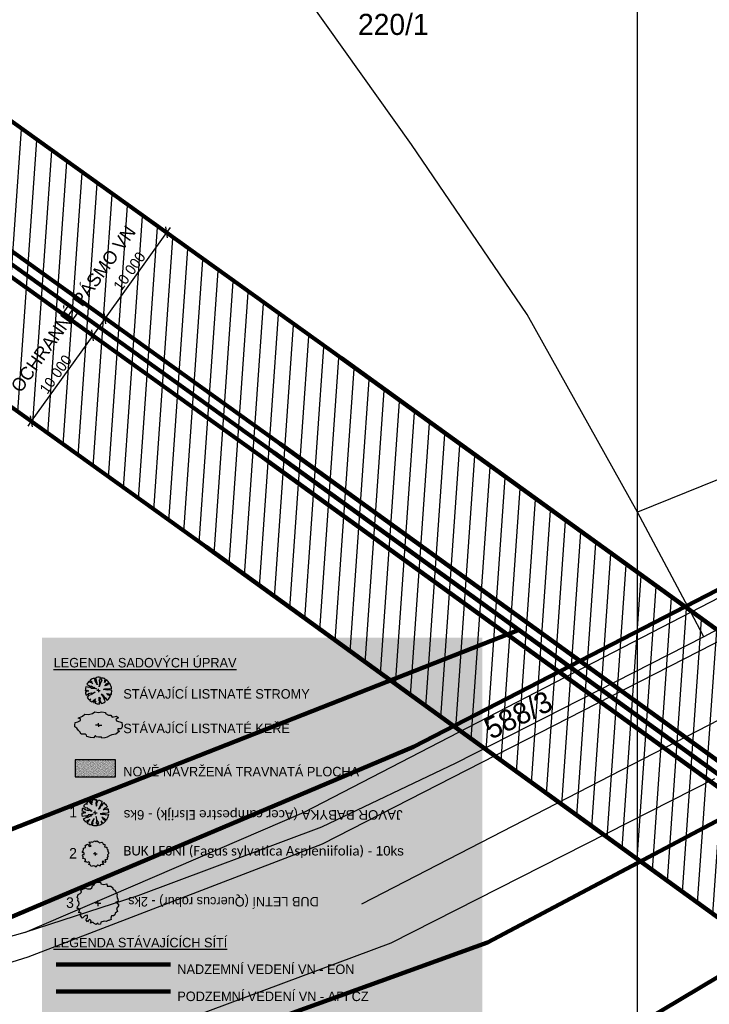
# Model space of a CAD drawing. Extents: x -740024 to -738426, y -1122140 to -1121743.
# Tile 33 of 256: x -739157 to -739092, y -1121977 to -1121884. Entities that reach past the tile are written whole.
import ezdxf

# ---------------------------------------------------------------- set-up
doc = ezdxf.new("R2010")
doc.units = 0
doc.header["$MEASUREMENT"] = 0
for name, color, linetype in [('G_DALSI_PRVKY_MAPY_B601', 7, 'Continuous'), ('G_DALSI_PRVKY_MAPY_L21800', 7, 'Continuous'), ('G_DALSI_PRVKY_MAPY_L60500', 7, 'Continuous'), ('G_HRANICE_PARCEL_L21900', 7, 'Continuous'), ('G_HRANICE_PARCEL_L21999', 7, 'Continuous'), ('G_PARCELY_KN_T18', 7, 'Continuous'), ('Kóty', 7, 'Continuous'), ('obrubníky', 7, 'Continuous'), ('SITUACE', 7, 'Continuous'), ('souřadnice S-JSTK', 7, 'Continuous'), ('STAVEBNÍ OBJEKTY', 7, 'Continuous'), ('SÍTĚ NOVÉ', 7, 'Continuous'), ('Čáry', 7, 'Continuous')]:
    doc.layers.add(name, color=color, linetype=linetype)
doc.styles.add('GENERATED_STYLE_1', font='txt')
doc.styles.add('GENERATED_STYLE_3', font='txt')
doc.styles.add('GENERATED_STYLE_5', font='txt')
doc.dimstyles.new('GENERATED_STYLE__16', dxfattribs={"dimtxt": 1, "dimasz": 0.7125, "dimexe": 0.18, "dimexo": 0, "dimgap": 0.09, "dimtad": 1, "dimdec": 0, "dimlfac": 1000, "dimzin": 0, "dimdsep": 46, "dimtxsty": 'GENERATED_STYLE_1', "dimblk": 'ARROWHEAD_6', "dimblk1": 'ARROWHEAD_6', "dimblk2": 'ARROWHEAD_6', "dimcen": 0.09, "dimclrd": 7, "dimclre": 7, "dimclrt": 7, "dimadec": 0, "dimazin": 0, "dimtfac": 1, "dimtdec": 4, "dimtmove": 0, "dimatfit": 3, "dimfxl": 0, "dimtolj": 1, "dimtzin": 0, "dimarcsym": 0})

# ---------------------------------------------------------------- blocks, each defined once
blk = doc.blocks.new('*D1353', base_point=(-738576.986, -1121962.538))
at = {"layer": 'Kóty'}
for p, q in [((-739143.418, -1121904.268), (-739149.248, -1121912.393)), ((-739143.99, -1121903.858), (-739142.847, -1121904.678)), ((-739143.332, -1121904.791), (-739143.504, -1121903.745)), ((-739143.09, -1121903.811), (-739143.418, -1121904.268)), ((-739149.162, -1121912.916), (-739149.334, -1121911.87))]:
    blk.add_line(p, q, dxfattribs=at)
at = {"layer": 'Kóty', "char_height": 1, "attachment_point": 7, "rotation": 54.34073, "style": 'GENERATED_STYLE_1'}
for s, insert in [('{10\xa0000}', (-739147.713, -1121909.911)), ('{ }', (-739150.105, -1121913.245)), ('{10\xa0000}', (-739154.709, -1121919.661))]:
    blk.add_mtext(s, dxfattribs=dict(at, insert=insert))
blk = doc.blocks.new('ARROWHEAD_6')
at = {"color": 0, "linetype": 'Continuous', "lineweight": 0}
for p, q in [((0, 0), (-1, 0)), ((-0.5, -0.5), (0.5, 0.5))]:
    blk.add_line(p, q, dxfattribs=at)
blk = doc.blocks.new('*D1354', base_point=(-738576.986, -1121962.538))
at = {"layer": 'Kóty'}
for p, q in [((-739143.418, -1121904.268), (-739149.248, -1121912.393)), ((-739149.819, -1121911.983), (-739148.677, -1121912.803)), ((-739149.162, -1121912.916), (-739149.334, -1121911.87)), ((-739149.248, -1121912.393), (-739150.414, -1121914.018)), ((-739150.985, -1121913.608), (-739149.843, -1121914.428)), ((-739150.328, -1121914.541), (-739150.5, -1121913.495)), ((-739150.414, -1121914.018), (-739156.243, -1121922.143))]:
    blk.add_line(p, q, dxfattribs=at)
at = {"layer": 'Kóty', "char_height": 1, "attachment_point": 7, "rotation": 54.34073, "style": 'GENERATED_STYLE_1'}
for s, insert in [('{10\xa0000}', (-739147.713, -1121909.911)), ('{ }', (-739150.105, -1121913.245)), ('{10\xa0000}', (-739154.709, -1121919.661))]:
    blk.add_mtext(s, dxfattribs=dict(at, insert=insert))
blk = doc.blocks.new('*D1355', base_point=(-738576.986, -1121962.538))
at = {"layer": 'Kóty'}
for p, q in [((-739150.328, -1121914.541), (-739150.5, -1121913.495)), ((-739150.414, -1121914.018), (-739156.243, -1121922.143)), ((-739156.815, -1121921.733), (-739155.672, -1121922.553)), ((-739156.243, -1121922.143), (-739156.571, -1121922.6)), ((-739156.33, -1121921.62), (-739156.157, -1121922.666))]:
    blk.add_line(p, q, dxfattribs=at)
at = {"layer": 'Kóty', "char_height": 1, "attachment_point": 7, "rotation": 54.34073, "style": 'GENERATED_STYLE_1'}
for s, insert in [('{10\xa0000}', (-739147.713, -1121909.911)), ('{ }', (-739150.105, -1121913.245)), ('{10\xa0000}', (-739154.709, -1121919.661))]:
    blk.add_mtext(s, dxfattribs=dict(at, insert=insert))

msp = doc.modelspace()

# ---------------------------------------------------------------- hatches: boundary and pattern name
at = {"layer": 'obrubníky', "linetype": 'Continuous'}
h = msp.add_hatch(dxfattribs=at)
h.set_pattern_fill('plášť_2_kopírovat', color=256, style=0, pattern_type=2)
h.set_pattern_definition([(86, (-738576.9859, -1121962.5378), (-1.496346, 0.1046347), [])])
h.paths.add_polyline_path([(-739081.8409, -1121975.8547), (-739166.219, -1121914.9854), (-739275.5215, -1121836.5613), (-739275.5414, -1121809.4701), (-739184.9876, -1121874.442), (-739069.0126, -1121957.982)], flags=0)
at = {"layer": 'obrubníky', "linetype": 'Continuous', "lineweight": 18}
msp.add_hatch(color=255, dxfattribs=at).paths.add_polyline_path([(-739155.2265, -1121942.6186), (-739113.4948, -1121942.6186), (-739113.4948, -1121989.2693), (-739155.2265, -1121989.2693)], flags=0)
h = msp.add_hatch(dxfattribs=at)
h.set_pattern_fill('cut_stone', color=72, style=0, pattern_type=2)
h.set_pattern_definition([(45, (-738576.98588, -1121962.28778), (-0.079549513, 0.079549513), [0, -0.075, 0, -0.1125]), (110, (-738576.73588, -1121962.28778), (0.10571542, 0.038477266), [0, -0.055, 0, -0.095])])
h.paths.add_polyline_path([(-739152.0748, -1121955.8007), (-739148.2515, -1121955.8007), (-739148.2515, -1121954.2063), (-739152.0748, -1121954.2063)], flags=0)

# ---------------------------------------------------------------- linework, layer by layer
at = {"layer": 'G_DALSI_PRVKY_MAPY_B601'}
msp.add_line((-739133.245, -1121925.1056), (-739133.2449, -1121925.1056), dxfattribs=at)
at = {"layer": 'G_DALSI_PRVKY_MAPY_L21800', "flags": 128}
for points in [[(-739128.655, -1121962.1356), (-739029.935, -1121911.7056)], [(-739026.475, -1121917.1656), (-739124.955, -1121967.8656)], [(-739156.525, -1121972.8456), (-739128.655, -1121962.1356)], [(-739212.135, -1121990.1856), (-739156.525, -1121972.8456)]]:
    msp.add_lwpolyline(points, dxfattribs=at)
at = {"layer": 'G_DALSI_PRVKY_MAPY_L60500', "color": 1, "lineweight": 200, "flags": 128}
for points in [[(-739275.1815, -1121809.7283), (-739126.8324, -1121916.1681)], [(-739275.1815, -1121822.036), (-739132.662, -1121924.2931)], [(-739275.6358, -1121824.1716), (-739133.8279, -1121925.9181)], [(-739275.5215, -1121836.5613), (-739139.6607, -1121934.0409)], [(-739252.075, -1121839.8456), (-739133.245, -1121925.1056)], [(-739126.8324, -1121916.1681), (-739070.2724, -1121957.0781)], [(-739132.662, -1121924.2931), (-739076.102, -1121965.2031)], [(-739133.8279, -1121925.9181), (-739077.2679, -1121966.8281)], [(-739133.245, -1121925.1056), (-739076.685, -1121966.0156)], [(-739139.6607, -1121934.0409), (-739083.1007, -1121974.9509)], [(-739071.53, -1121963.0394), (-739119.65, -1121991.6994)]]:
    msp.add_lwpolyline(points, dxfattribs=at)
at = {"layer": 'G_HRANICE_PARCEL_L21900', "flags": 128}
for points in [[(-739093.745, -1121940.2156), (-739030.575, -1121907.5556), (-739018.475, -1121900.7456)], [(-739156.855, -1121970.5256), (-739130.395, -1121959.1656), (-739093.745, -1121940.2156)], [(-739091.495, -1121955.9856), (-739122.165, -1121971.5456), (-739153.185, -1121983.1156), (-739179.895, -1121991.2956)], [(-739156.855, -1121970.5256), (-739161.145, -1121971.7356)]]:
    msp.add_lwpolyline(points, dxfattribs=at)
at = {"layer": 'G_HRANICE_PARCEL_L21999', "flags": 128}
for points in [[(-739098.815, -1121930.7456), (-739109.245, -1121912.0256), (-739120.205, -1121895.9356), (-739133.045, -1121877.9356), (-739140.415, -1121868.6656), (-739153.855, -1121850.9956), (-739165.355, -1121837.8956)], [(-739021.635, -1121899.2956), (-739044.325, -1121908.3956), (-739075.925, -1121921.5156), (-739098.815, -1121930.7456)], [(-739017.655, -1121902.4056), (-739026.795, -1121907.3056), (-739092.105, -1121942.3456), (-739092.505, -1121942.5456)], [(-739093.745, -1121940.2156), (-739098.815, -1121930.7456)], [(-739092.505, -1121942.5456), (-739093.745, -1121940.2156)], [(-739092.505, -1121942.5456), (-739116.005, -1121954.5256), (-739128.745, -1121960.5756), (-739146.155, -1121967.0756), (-739156.855, -1121970.5256)]]:
    msp.add_lwpolyline(points, dxfattribs=at)
at = {"layer": 'obrubníky', "flags": 128}
msp.add_lwpolyline([(-739152.0748, -1121955.8007), (-739148.2515, -1121955.8007), (-739148.2515, -1121954.2063), (-739152.0748, -1121954.2063)], close=True, dxfattribs=at)
at = {"layer": 'souřadnice S-JSTK'}
for p, q in [((-739150.3791, -1121946.4928), (-739150.4726, -1121946.5394)), ((-739150.2822, -1121946.4542), (-739150.3791, -1121946.4928)), ((-739150.149, -1121946.6818), (-739150.2822, -1121946.4542)), ((-739150.0467, -1121946.3964), (-739150.1643, -1121946.4192)), ((-739150.1643, -1121946.4192), (-739150.0803, -1121946.6426)), ((-739149.9275, -1121946.3849), (-739150.0467, -1121946.3964)), ((-739149.8077, -1121946.3849), (-739149.9275, -1121946.3849)), ((-739149.6884, -1121946.3963), (-739149.8077, -1121946.3849)), ((-739149.7271, -1121946.6867), (-739149.6884, -1121946.3963)), ((-739149.5465, -1121946.4253), (-739149.6289, -1121946.5248)), ((-739149.6289, -1121946.5248), (-739149.5406, -1121946.6916)), ((-739149.4386, -1121946.4592), (-739149.5465, -1121946.4253)), ((-739149.3342, -1121946.5026), (-739149.4386, -1121946.4592)), ((-739149.2342, -1121946.5553), (-739149.3342, -1121946.5026)), ((-739151.0967, -1121947.3967), (-739151.114, -1121947.5158)), ((-739151.0681, -1121947.2799), (-739151.0967, -1121947.3967)), ((-739150.7377, -1121947.3343), (-739151.0681, -1121947.2799)), ((-739150.9363, -1121946.9833), (-739150.984, -1121947.0689)), ((-739150.984, -1121947.0689), (-739150.5317, -1121947.2902)), ((-739150.882, -1121946.9018), (-739150.9363, -1121946.9833)), ((-739150.8215, -1121946.8247), (-739150.882, -1121946.9018)), ((-739150.7552, -1121946.7526), (-739150.8215, -1121946.8247)), ((-739150.5268, -1121947.3736), (-739150.7868, -1121947.2804)), ((-739150.7868, -1121947.2804), (-739150.7377, -1121947.3343)), ((-739150.6053, -1121946.8045), (-739150.7552, -1121946.7526)), ((-739150.6887, -1121946.8388), (-739150.6053, -1121946.8045)), ((-739150.3943, -1121946.9811), (-739150.6887, -1121946.8388)), ((-739150.5618, -1121946.5937), (-739150.6462, -1121946.6551)), ((-739150.6462, -1121946.6551), (-739150.4826, -1121946.8486)), ((-739150.5317, -1121947.2902), (-739150.5955, -1121947.1871)), ((-739150.5955, -1121947.1871), (-739150.3207, -1121947.354)), ((-739150.4826, -1121946.8486), (-739150.566, -1121946.8535)), ((-739150.566, -1121946.8535), (-739150.3943, -1121946.9811)), ((-739150.4726, -1121946.5394), (-739150.5618, -1121946.5937)), ((-739150.5513, -1121947.4374), (-739150.5268, -1121947.3736)), ((-739150.3453, -1121947.4472), (-739150.5513, -1121947.4374)), ((-739150.0607, -1121947.4864), (-739150.3453, -1121947.4472)), ((-739150.3207, -1121947.354), (-739150.2618, -1121947.3049)), ((-739150.2618, -1121947.3049), (-739150.2668, -1121947.3932)), ((-739150.2668, -1121947.3932), (-739150.0607, -1121947.4864)), ((-739150.0999, -1121946.9075), (-739150.2275, -1121946.6769)), ((-739150.2275, -1121946.6769), (-739150.149, -1121946.6818)), ((-739150.0803, -1121946.6426), (-739150.1245, -1121946.6377)), ((-739150.1245, -1121946.6377), (-739150.0214, -1121946.9222)), ((-739149.9822, -1121947.089), (-739150.0999, -1121946.9075)), ((-739150.0214, -1121946.9222), (-739149.9822, -1121947.089)), ((-739149.6731, -1121946.9124), (-739149.7958, -1121947.2853)), ((-739149.7958, -1121947.2853), (-739149.7369, -1121946.9124)), ((-739149.7369, -1121946.9124), (-739149.7712, -1121946.618)), ((-739149.7712, -1121946.618), (-739149.7271, -1121946.6867)), ((-739149.5406, -1121946.6916), (-739149.6731, -1121946.9124)), ((-739149.1304, -1121946.6232), (-739149.3051, -1121946.8633)), ((-739149.3051, -1121946.8633), (-739149.2266, -1121946.6573)), ((-739149.2708, -1121946.726), (-739149.2342, -1121946.5553)), ((-739149.2266, -1121946.6573), (-739149.2708, -1121946.726)), ((-739149.261, -1121947.2019), (-739149.0893, -1121946.9664)), ((-739149.1383, -1121947.1626), (-739149.261, -1121947.2019)), ((-739148.9666, -1121947.0645), (-739149.1383, -1121947.1626)), ((-739149.0372, -1121946.6981), (-739149.1304, -1121946.6232)), ((-739149.1285, -1121947.0596), (-739148.8743, -1121946.8727)), ((-739149.0893, -1121946.9664), (-739149.1285, -1121947.0596)), ((-739148.8322, -1121946.9309), (-739149.05, -1121947.0792)), ((-739149.05, -1121947.0792), (-739148.9666, -1121947.0645)), ((-739148.9516, -1121946.7815), (-739149.0372, -1121946.6981)), ((-739148.98, -1121947.488), (-739148.8706, -1121947.4419)), ((-739148.8743, -1121946.8727), (-739148.9516, -1121946.7815)), ((-739148.8706, -1121947.4419), (-739148.6253, -1121947.4753)), ((-739148.7707, -1121947.031), (-739148.8322, -1121946.9309)), ((-739148.7188, -1121947.1364), (-739148.7707, -1121947.031)), ((-739148.6771, -1121947.2463), (-739148.7188, -1121947.1364)), ((-739148.6458, -1121947.3596), (-739148.6771, -1121947.2463)), ((-739148.6253, -1121947.4753), (-739148.6458, -1121947.3596)), ((-739151.114, -1121947.5158), (-739151.1197, -1121947.6359)), ((-739151.1197, -1121947.6359), (-739151.0068, -1121947.6377)), ((-739150.978, -1121947.7471), (-739151.1097, -1121947.7938)), ((-739151.1097, -1121947.7938), (-739151.0931, -1121947.8927)), ((-739151.0931, -1121947.8927), (-739151.0687, -1121947.9899)), ((-739151.0687, -1121947.9899), (-739151.0365, -1121948.0849)), ((-739151.0365, -1121948.0849), (-739150.7822, -1121947.9486)), ((-739150.7707, -1121947.6665), (-739151.0298, -1121947.7068)), ((-739151.0298, -1121947.7068), (-739150.978, -1121947.7471)), ((-739151.0068, -1121947.6377), (-739150.9665, -1121947.5916)), ((-739150.9665, -1121947.5916), (-739150.8974, -1121947.6665)), ((-739150.8053, -1121948.0983), (-739150.9549, -1121948.257)), ((-739150.9549, -1121948.257), (-739150.9051, -1121948.3369)), ((-739150.9051, -1121948.3369), (-739150.8496, -1121948.4129)), ((-739150.8974, -1121947.6665), (-739150.7707, -1121947.6665)), ((-739150.8571, -1121947.9256), (-739150.5404, -1121947.8565)), ((-739150.7822, -1121947.9486), (-739150.8571, -1121947.9256)), ((-739150.5865, -1121948.058), (-739150.8053, -1121948.0983)), ((-739150.5634, -1121947.9774), (-739150.5865, -1121948.058)), ((-739150.4828, -1121947.9716), (-739150.5634, -1121947.9774)), ((-739150.5404, -1121947.8565), (-739150.4483, -1121947.891)), ((-739150.1834, -1121947.7931), (-739150.4828, -1121947.9716)), ((-739150.4483, -1121947.891), (-739150.1834, -1121947.7931)), ((-739149.8673, -1121947.6359), (-739150.034, -1121947.6359)), ((-739149.8673, -1121947.6359), (-739149.8673, -1121947.4692)), ((-739149.8673, -1121947.6359), (-739149.7007, -1121947.6359)), ((-739149.8673, -1121947.6359), (-739149.8673, -1121947.8026)), ((-739149.8034, -1121948.5705), (-739149.7919, -1121948.2538)), ((-739149.7919, -1121948.2538), (-739149.717, -1121948.3229)), ((-739149.717, -1121948.3229), (-739149.7285, -1121948.5647)), ((-739149.4924, -1121948.1098), (-739149.5731, -1121947.9601)), ((-739149.5731, -1121947.9601), (-739149.4061, -1121948.1098)), ((-739149.3715, -1121948.3459), (-739149.4924, -1121948.1098)), ((-739149.4061, -1121948.1098), (-739149.2333, -1121948.4265)), ((-739149.4003, -1121947.5225), (-739149.2621, -1121947.488)), ((-739149.0606, -1121947.5974), (-739149.4003, -1121947.5225)), ((-739149.2794, -1121948.5244), (-739149.3715, -1121948.3459)), ((-739149.2621, -1121947.488), (-739148.98, -1121947.488)), ((-739149.2333, -1121948.4265), (-739149.2506, -1121948.2941)), ((-739149.2506, -1121948.2941), (-739149.0571, -1121948.5909)), ((-739148.9454, -1121948.0868), (-739149.1066, -1121947.9198)), ((-739149.1066, -1121947.9198), (-739148.9857, -1121947.9889)), ((-739148.8763, -1121947.5571), (-739149.0606, -1121947.5974)), ((-739148.9857, -1121947.9889), (-739149.0088, -1121947.9313)), ((-739149.0088, -1121947.9313), (-739148.7957, -1121947.9947)), ((-739148.8763, -1121948.0753), (-739148.9454, -1121948.0868)), ((-739148.9091, -1121948.4423), (-739148.8449, -1121948.3592)), ((-739148.6149, -1121947.6359), (-739148.8763, -1121947.5571)), ((-739148.7386, -1121948.1785), (-739148.8763, -1121948.0753)), ((-739148.8449, -1121948.3592), (-739148.788, -1121948.2711)), ((-739148.7957, -1121947.9947), (-739148.8072, -1121947.9429)), ((-739148.8072, -1121947.9429), (-739148.6802, -1121948.0351)), ((-739148.788, -1121948.2711), (-739148.7386, -1121948.1785)), ((-739148.6802, -1121948.0351), (-739148.6518, -1121947.9376)), ((-739148.6518, -1121947.9376), (-739148.6314, -1121947.8381)), ((-739148.6314, -1121947.8381), (-739148.619, -1121947.7374)), ((-739148.619, -1121947.7374), (-739148.6149, -1121947.6359)), ((-739150.8496, -1121948.4129), (-739150.7884, -1121948.4845)), ((-739150.7884, -1121948.4845), (-739150.6037, -1121948.4496)), ((-739150.6037, -1121948.4496), (-739150.7134, -1121948.5593)), ((-739150.7134, -1121948.5593), (-739150.6094, -1121948.6448)), ((-739150.6094, -1121948.6448), (-739150.4968, -1121948.7186)), ((-739150.4968, -1121948.7186), (-739150.408, -1121948.6511)), ((-739150.408, -1121948.6511), (-739150.3504, -1121948.5647)), ((-739150.3504, -1121948.5647), (-739150.1661, -1121948.4093)), ((-739150.3216, -1121948.6799), (-739150.3389, -1121948.7663)), ((-739150.3389, -1121948.7663), (-739150.287, -1121948.7663)), ((-739150.2007, -1121948.5475), (-739150.3216, -1121948.6799)), ((-739150.287, -1121948.7663), (-739150.264, -1121948.7029)), ((-739150.264, -1121948.7029), (-739150.1258, -1121948.5993)), ((-739150.1661, -1121948.4093), (-739150.2007, -1121948.5475)), ((-739150.1373, -1121948.6914), (-739150.1973, -1121948.8441)), ((-739150.1973, -1121948.8441), (-739150.0946, -1121948.8675)), ((-739150.1258, -1121948.5993), (-739150.1949, -1121948.7087)), ((-739150.1949, -1121948.7087), (-739150.1373, -1121948.6914)), ((-739150.0946, -1121948.8675), (-739149.9902, -1121948.8823)), ((-739149.9902, -1121948.8823), (-739149.885, -1121948.8882)), ((-739149.885, -1121948.8882), (-739149.7797, -1121948.8852)), ((-739149.7515, -1121948.8469), (-739149.8206, -1121948.726)), ((-739149.8206, -1121948.726), (-739149.7746, -1121948.7663)), ((-739149.7228, -1121948.7144), (-739149.8034, -1121948.5705)), ((-739149.7797, -1121948.8852), (-739149.7515, -1121948.8469)), ((-739149.7746, -1121948.7663), (-739149.7228, -1121948.7144)), ((-739149.7285, -1121948.5647), (-739149.5771, -1121948.8542)), ((-739149.5771, -1121948.8542), (-739149.4585, -1121948.8197)), ((-739149.4585, -1121948.8197), (-739149.3439, -1121948.7737)), ((-739149.3439, -1121948.7737), (-739149.2344, -1121948.7166)), ((-739149.2344, -1121948.7166), (-739149.2794, -1121948.5244)), ((-739149.0571, -1121948.5909), (-739148.98, -1121948.5197)), ((-739148.98, -1121948.5197), (-739148.9091, -1121948.4423)), ((-739151.7866, -1121950.2479), (-739151.3947, -1121950.0746)), ((-739151.5607, -1121950.3249), (-739151.7866, -1121950.2479)), ((-739151.3947, -1121950.0746), (-739151.164, -1121949.8795)), ((-739151.164, -1121949.8795), (-739150.8255, -1121949.8901)), ((-739150.8255, -1121949.8901), (-739150.4223, -1121949.8111)), ((-739150.4223, -1121949.8111), (-739150.209, -1121949.6658)), ((-739150.209, -1121949.6658), (-739149.8769, -1121949.7189)), ((-739149.8769, -1121949.7189), (-739149.5645, -1121949.6627)), ((-739149.5645, -1121949.6627), (-739149.1992, -1121949.7076)), ((-739149.1992, -1121949.7076), (-739149.2128, -1121949.8111)), ((-739149.2128, -1121949.8111), (-739148.9282, -1121949.956)), ((-739148.9282, -1121949.956), (-739148.7148, -1121949.956)), ((-739148.7148, -1121949.956), (-739148.5725, -1121950.1537)), ((-739148.5725, -1121950.1537), (-739148.1747, -1121950.0772)), ((-739147.9763, -1121950.223), (-739148.2168, -1121950.3513)), ((-739148.1747, -1121950.0772), (-739147.9763, -1121950.223)), ((-739152.1193, -1121950.9024), (-739152.074, -1121950.6526)), ((-739152.0982, -1121951.0735), (-739152.1193, -1121950.9024)), ((-739151.9164, -1121951.1945), (-739152.0982, -1121951.0735)), ((-739152.074, -1121950.6526), (-739151.8215, -1121950.6016)), ((-739151.8215, -1121950.6016), (-739151.5607, -1121950.483)), ((-739151.5607, -1121950.483), (-739151.5607, -1121950.3249)), ((-739149.8673, -1121950.9039), (-739150.1673, -1121950.9039)), ((-739149.8673, -1121950.9039), (-739149.8673, -1121950.7372)), ((-739149.8673, -1121950.9039), (-739149.5673, -1121950.9039)), ((-739149.8673, -1121950.9039), (-739149.8673, -1121951.0706)), ((-739148.2168, -1121950.3513), (-739148.1693, -1121950.5094)), ((-739148.1693, -1121950.5094), (-739147.6524, -1121950.6763)), ((-739147.6373, -1121951.0767), (-739147.7143, -1121951.2692)), ((-739147.6524, -1121950.6763), (-739147.6153, -1121950.9024)), ((-739147.6153, -1121950.9024), (-739147.6373, -1121951.0767)), ((-739151.7504, -1121951.4185), (-739151.9164, -1121951.1945)), ((-739151.6318, -1121951.5502), (-739151.7504, -1121951.4185)), ((-739151.5083, -1121951.7593), (-739151.6318, -1121951.5502)), ((-739151.1101, -1121951.761), (-739151.5083, -1121951.7593)), ((-739151.0152, -1121951.8533), (-739151.1101, -1121951.761)), ((-739150.9584, -1121951.9969), (-739151.0152, -1121951.8533)), ((-739150.6289, -1121952.0798), (-739150.9584, -1121951.9969)), ((-739150.354, -1121952.124), (-739150.6289, -1121952.0798)), ((-739150.1377, -1121951.906), (-739150.354, -1121952.124)), ((-739150.0903, -1121952.0245), (-739150.1377, -1121951.906)), ((-739149.8531, -1121952.0509), (-739150.0903, -1121952.0245)), ((-739149.5923, -1121952.0641), (-739149.8531, -1121952.0509)), ((-739149.5624, -1121952.142), (-739149.5923, -1121952.0641)), ((-739149.2807, -1121952.1103), (-739149.5624, -1121952.142)), ((-739149.0324, -1121952.0644), (-739149.2807, -1121952.1103)), ((-739148.8334, -1121951.9191), (-739149.0324, -1121952.0644)), ((-739148.5962, -1121951.8401), (-739148.8334, -1121951.9191)), ((-739148.2227, -1121951.7571), (-739148.5962, -1121951.8401)), ((-739147.8729, -1121951.4835), (-739148.2227, -1121951.7571)), ((-739148.027, -1121951.2736), (-739148.0508, -1121951.4317)), ((-739148.0508, -1121951.4317), (-739147.8729, -1121951.4835)), ((-739147.7143, -1121951.2692), (-739148.027, -1121951.2736)), ((-739151.2605, -1121958.5791), (-739151.2108, -1121958.4992)), ((-739151.1109, -1121958.7378), (-739151.2605, -1121958.5791)), ((-739151.2108, -1121958.4992), (-739151.1552, -1121958.4232)), ((-739151.1552, -1121958.4232), (-739151.094, -1121958.3516)), ((-739151.094, -1121958.3516), (-739150.9094, -1121958.3866)), ((-739151.0191, -1121958.2769), (-739150.915, -1121958.1913)), ((-739150.9094, -1121958.3866), (-739151.0191, -1121958.2769)), ((-739150.915, -1121958.1913), (-739150.8024, -1121958.1175)), ((-739150.8024, -1121958.1175), (-739150.7136, -1121958.185)), ((-739150.7136, -1121958.185), (-739150.656, -1121958.2714)), ((-739150.656, -1121958.2714), (-739150.4718, -1121958.4269)), ((-739150.6272, -1121958.1562), (-739150.6445, -1121958.0699)), ((-739150.6445, -1121958.0699), (-739150.5927, -1121958.0699)), ((-739150.5063, -1121958.2887), (-739150.6272, -1121958.1562)), ((-739150.5927, -1121958.0699), (-739150.5696, -1121958.1332)), ((-739150.5696, -1121958.1332), (-739150.4314, -1121958.2369)), ((-739150.4718, -1121958.4269), (-739150.5063, -1121958.2887)), ((-739150.5029, -1121957.9921), (-739150.4002, -1121957.9686)), ((-739150.443, -1121958.1447), (-739150.5029, -1121957.9921)), ((-739150.4314, -1121958.2369), (-739150.5005, -1121958.1275)), ((-739150.5005, -1121958.1275), (-739150.443, -1121958.1447)), ((-739150.4002, -1121957.9686), (-739150.2958, -1121957.9539)), ((-739150.2958, -1121957.9539), (-739150.1906, -1121957.948)), ((-739150.1906, -1121957.948), (-739150.0853, -1121957.9509)), ((-739150.0572, -1121957.9893), (-739150.1263, -1121958.1102)), ((-739150.1263, -1121958.1102), (-739150.0802, -1121958.0699)), ((-739150.0284, -1121958.1217), (-739150.109, -1121958.2656)), ((-739150.109, -1121958.2656), (-739150.0975, -1121958.5823)), ((-739150.0975, -1121958.5823), (-739150.0226, -1121958.5132)), ((-739150.0853, -1121957.9509), (-739150.0572, -1121957.9893)), ((-739150.0802, -1121958.0699), (-739150.0284, -1121958.1217)), ((-739150.0341, -1121958.2714), (-739149.8827, -1121957.9819)), ((-739150.0226, -1121958.5132), (-739150.0341, -1121958.2714)), ((-739149.8827, -1121957.9819), (-739149.7641, -1121958.0164)), ((-739149.6771, -1121958.4902), (-739149.7981, -1121958.7263)), ((-739149.7641, -1121958.0164), (-739149.6496, -1121958.0624)), ((-739149.7117, -1121958.7263), (-739149.539, -1121958.4096)), ((-739149.585, -1121958.3117), (-739149.6771, -1121958.4902)), ((-739149.6496, -1121958.0624), (-739149.5401, -1121958.1195)), ((-739149.5401, -1121958.1195), (-739149.585, -1121958.3117)), ((-739149.5562, -1121958.542), (-739149.3627, -1121958.2453)), ((-739149.539, -1121958.4096), (-739149.5562, -1121958.542)), ((-739149.3627, -1121958.2453), (-739149.2856, -1121958.3164)), ((-739149.2856, -1121958.3164), (-739149.2147, -1121958.3938)), ((-739149.2147, -1121958.3938), (-739149.1506, -1121958.4769)), ((-739149.1506, -1121958.4769), (-739149.0936, -1121958.565)), ((-739149.0936, -1121958.565), (-739149.0442, -1121958.6576)), ((-739151.4254, -1121959.2002), (-739151.3124, -1121959.1985)), ((-739151.4196, -1121959.3204), (-739151.4254, -1121959.2002)), ((-739151.4023, -1121959.4394), (-739151.4196, -1121959.3204)), ((-739151.4154, -1121959.0423), (-739151.3988, -1121958.9434)), ((-739151.2836, -1121959.0891), (-739151.4154, -1121959.0423)), ((-739151.3737, -1121959.5562), (-739151.4023, -1121959.4394)), ((-739151.3988, -1121958.9434), (-739151.3743, -1121958.8462)), ((-739151.3743, -1121958.8462), (-739151.3421, -1121958.7512)), ((-739151.0434, -1121959.5018), (-739151.3737, -1121959.5562)), ((-739151.3421, -1121958.7512), (-739151.0879, -1121958.8875)), ((-739151.3355, -1121959.1294), (-739151.2836, -1121959.0891)), ((-739151.0764, -1121959.1697), (-739151.3355, -1121959.1294)), ((-739151.3124, -1121959.1985), (-739151.2721, -1121959.2445)), ((-739151.2897, -1121959.7672), (-739150.8373, -1121959.546)), ((-739151.2721, -1121959.2445), (-739151.203, -1121959.1697)), ((-739151.203, -1121959.1697), (-739151.0764, -1121959.1697)), ((-739151.0879, -1121958.8875), (-739151.1627, -1121958.9106)), ((-739151.1627, -1121958.9106), (-739150.846, -1121958.9796)), ((-739150.8921, -1121958.7781), (-739151.1109, -1121958.7378)), ((-739150.8324, -1121959.4626), (-739151.0924, -1121959.5558)), ((-739151.0924, -1121959.5558), (-739151.0434, -1121959.5018)), ((-739150.9011, -1121959.649), (-739150.6263, -1121959.4822)), ((-739150.8373, -1121959.546), (-739150.9011, -1121959.649)), ((-739150.8691, -1121958.8587), (-739150.8921, -1121958.7781)), ((-739150.7884, -1121958.8645), (-739150.8691, -1121958.8587)), ((-739150.6509, -1121959.389), (-739150.8569, -1121959.3988)), ((-739150.8569, -1121959.3988), (-739150.8324, -1121959.4626)), ((-739150.846, -1121958.9796), (-739150.7539, -1121958.9451)), ((-739150.489, -1121959.043), (-739150.7884, -1121958.8645)), ((-739150.7539, -1121958.9451), (-739150.489, -1121959.043)), ((-739150.3663, -1121959.3497), (-739150.6509, -1121959.389)), ((-739150.6263, -1121959.4822), (-739150.5675, -1121959.5312)), ((-739150.5724, -1121959.4429), (-739150.3663, -1121959.3497)), ((-739150.5675, -1121959.5312), (-739150.5724, -1121959.4429)), ((-739150.173, -1121959.2002), (-739150.3396, -1121959.2002)), ((-739150.173, -1121959.2002), (-739150.173, -1121959.0336)), ((-739150.173, -1121959.2002), (-739150.0063, -1121959.2002)), ((-739150.173, -1121959.2002), (-739150.173, -1121959.3669)), ((-739149.9787, -1121959.9237), (-739150.1014, -1121959.5509)), ((-739150.1014, -1121959.5509), (-739150.0425, -1121959.9237)), ((-739149.7981, -1121958.7263), (-739149.8787, -1121958.876)), ((-739149.8787, -1121958.876), (-739149.7117, -1121958.7263)), ((-739149.3662, -1121959.2388), (-739149.7059, -1121959.3136)), ((-739149.7059, -1121959.3136), (-739149.5677, -1121959.3482)), ((-739149.5677, -1121959.3482), (-739149.2856, -1121959.3482)), ((-739149.251, -1121958.7493), (-739149.4123, -1121958.9163)), ((-739149.4123, -1121958.9163), (-739149.2914, -1121958.8472)), ((-739149.182, -1121959.2791), (-739149.3662, -1121959.2388)), ((-739149.3144, -1121958.9048), (-739149.1013, -1121958.8415)), ((-739149.2914, -1121958.8472), (-739149.3144, -1121958.9048)), ((-739149.2856, -1121959.3482), (-739149.1762, -1121959.3942)), ((-739149.182, -1121958.7608), (-739149.251, -1121958.7493)), ((-739149.0442, -1121958.6576), (-739149.182, -1121958.7608)), ((-739148.9205, -1121959.2002), (-739149.182, -1121959.2791)), ((-739149.1762, -1121959.3942), (-739148.9309, -1121959.3609)), ((-739149.1129, -1121958.8933), (-739148.9859, -1121958.801)), ((-739149.1013, -1121958.8415), (-739149.1129, -1121958.8933)), ((-739148.9859, -1121958.801), (-739148.9574, -1121958.8985)), ((-739148.9514, -1121959.4766), (-739148.9827, -1121959.5899)), ((-739148.9574, -1121958.8985), (-739148.937, -1121958.998)), ((-739148.9309, -1121959.3609), (-739148.9514, -1121959.4766)), ((-739148.937, -1121958.998), (-739148.9247, -1121959.0988)), ((-739148.9247, -1121959.0988), (-739148.9205, -1121959.2002)), ((-739151.2419, -1121959.8528), (-739151.2897, -1121959.7672)), ((-739151.1877, -1121959.9343), (-739151.2419, -1121959.8528)), ((-739151.1272, -1121960.0114), (-739151.1877, -1121959.9343)), ((-739151.0608, -1121960.0835), (-739151.1272, -1121960.0114)), ((-739150.9109, -1121960.0317), (-739151.0608, -1121960.0835)), ((-739150.6999, -1121959.855), (-739150.9943, -1121959.9973)), ((-739150.9943, -1121959.9973), (-739150.9109, -1121960.0317)), ((-739150.9518, -1121960.181), (-739150.7883, -1121959.9875)), ((-739150.8674, -1121960.2425), (-739150.9518, -1121960.181)), ((-739150.8717, -1121959.9826), (-739150.6999, -1121959.855)), ((-739150.7883, -1121959.9875), (-739150.8717, -1121959.9826)), ((-739150.7782, -1121960.2967), (-739150.8674, -1121960.2425)), ((-739150.6848, -1121960.3433), (-739150.7782, -1121960.2967)), ((-739150.5878, -1121960.382), (-739150.6848, -1121960.3433)), ((-739150.4546, -1121960.1543), (-739150.5878, -1121960.382)), ((-739150.4056, -1121959.9286), (-739150.5331, -1121960.1592)), ((-739150.5331, -1121960.1592), (-739150.4546, -1121960.1543)), ((-739150.47, -1121960.4169), (-739150.3859, -1121960.1936)), ((-739150.3524, -1121960.4397), (-739150.47, -1121960.4169)), ((-739150.4301, -1121960.1985), (-739150.3271, -1121959.9139)), ((-739150.3859, -1121960.1936), (-739150.4301, -1121960.1985)), ((-739150.2878, -1121959.7471), (-739150.4056, -1121959.9286)), ((-739150.2331, -1121960.4512), (-739150.3524, -1121960.4397)), ((-739150.3271, -1121959.9139), (-739150.2878, -1121959.7471)), ((-739150.1133, -1121960.4512), (-739150.2331, -1121960.4512)), ((-739149.994, -1121960.4398), (-739150.1133, -1121960.4512)), ((-739150.0425, -1121959.9237), (-739150.0769, -1121960.2181)), ((-739150.0769, -1121960.2181), (-739150.0327, -1121960.1494)), ((-739150.0327, -1121960.1494), (-739149.994, -1121960.4398)), ((-739149.8463, -1121960.1445), (-739149.9787, -1121959.9237)), ((-739149.9346, -1121960.3113), (-739149.8463, -1121960.1445)), ((-739149.8521, -1121960.4109), (-739149.9346, -1121960.3113)), ((-739149.7442, -1121960.377), (-739149.8521, -1121960.4109)), ((-739149.6398, -1121960.3335), (-739149.7442, -1121960.377)), ((-739149.5398, -1121960.2808), (-739149.6398, -1121960.3335)), ((-739149.436, -1121960.2129), (-739149.6108, -1121959.9728)), ((-739149.6108, -1121959.9728), (-739149.5323, -1121960.1789)), ((-739149.5323, -1121960.1789), (-739149.5764, -1121960.1102)), ((-739149.5764, -1121960.1102), (-739149.5398, -1121960.2808)), ((-739149.4439, -1121959.6735), (-739149.5666, -1121959.6343)), ((-739149.5666, -1121959.6343), (-739149.3949, -1121959.8698)), ((-739149.2722, -1121959.7716), (-739149.4439, -1121959.6735)), ((-739149.3428, -1121960.138), (-739149.436, -1121960.2129)), ((-739149.3949, -1121959.8698), (-739149.4341, -1121959.7765)), ((-739149.4341, -1121959.7765), (-739149.1799, -1121959.9634)), ((-739149.1378, -1121959.9053), (-739149.3556, -1121959.7569)), ((-739149.3556, -1121959.7569), (-739149.2722, -1121959.7716)), ((-739149.2572, -1121960.0546), (-739149.3428, -1121960.138)), ((-739149.1799, -1121959.9634), (-739149.2572, -1121960.0546)), ((-739149.0763, -1121959.8051), (-739149.1378, -1121959.9053)), ((-739149.0244, -1121959.6997), (-739149.0763, -1121959.8051)), ((-739148.9827, -1121959.5899), (-739149.0244, -1121959.6997)), ((-739151.1234, -1121962.2958), (-739150.9592, -1121962.2163)), ((-739151.0896, -1121962.3763), (-739151.1234, -1121962.2958)), ((-739151.0896, -1121962.5007), (-739151.0896, -1121962.3763)), ((-739150.9592, -1121962.2163), (-739150.8763, -1121962.1867)), ((-739150.8763, -1121962.1867), (-739150.8112, -1121962.2341)), ((-739150.8112, -1121962.2341), (-739150.7595, -1121962.3965)), ((-739150.768, -1121962.0014), (-739150.5446, -1121961.9616)), ((-739150.6453, -1121962.1156), (-739150.768, -1121962.0014)), ((-739150.7595, -1121962.3965), (-739150.5631, -1121962.3544)), ((-739150.6808, -1121962.24), (-739150.6453, -1121962.1156)), ((-739150.5631, -1121962.3544), (-739150.6808, -1121962.24)), ((-739150.5446, -1121961.9616), (-739150.438, -1121962.0031)), ((-739150.438, -1121962.0031), (-739150.2247, -1121961.8787)), ((-739150.2247, -1121961.8787), (-739150.1122, -1121961.9616)), ((-739150.1122, -1121961.9616), (-739150.0353, -1121961.85)), ((-739150.0353, -1121961.85), (-739149.8812, -1121961.9675)), ((-739149.8812, -1121961.9675), (-739149.7805, -1121962.0623)), ((-739149.7805, -1121962.0623), (-739149.5631, -1121961.9946)), ((-739149.5631, -1121961.9946), (-739149.4606, -1121962.0919)), ((-739149.4606, -1121962.0919), (-739149.4251, -1121962.2045)), ((-739149.4251, -1121962.2045), (-739149.354, -1121962.1749)), ((-739149.354, -1121962.1749), (-739149.2663, -1121962.2174)), ((-739149.277, -1121962.3466), (-739149.3125, -1121962.4296)), ((-739149.2663, -1121962.2174), (-739149.277, -1121962.3466)), ((-739151.4234, -1121962.9538), (-739151.3206, -1121962.8205)), ((-739151.3265, -1121962.9805), (-739151.4234, -1121962.9538)), ((-739151.3798, -1121963.2529), (-739151.2969, -1121963.1345)), ((-739151.3265, -1121963.3477), (-739151.3798, -1121963.2529)), ((-739151.2139, -1121963.0456), (-739151.3265, -1121962.9805)), ((-739151.3206, -1121962.8205), (-739151.285, -1121962.6724)), ((-739151.2969, -1121963.1345), (-739151.2199, -1121963.1582)), ((-739151.2965, -1121962.5691), (-739151.1903, -1121962.5421)), ((-739151.285, -1121962.6724), (-739151.2965, -1121962.5691)), ((-739151.2199, -1121963.1582), (-739151.2139, -1121963.0456)), ((-739151.1903, -1121962.5421), (-739151.0896, -1121962.5007)), ((-739150.173, -1121963.1004), (-739150.3396, -1121963.1004)), ((-739150.173, -1121963.1004), (-739150.173, -1121962.9337)), ((-739150.173, -1121963.1004), (-739150.0063, -1121963.1004)), ((-739150.173, -1121963.1004), (-739150.173, -1121963.267)), ((-739149.3125, -1121962.4296), (-739149.1763, -1121962.4651)), ((-739149.1763, -1121962.4651), (-739149.0846, -1121962.4516)), ((-739149.0846, -1121962.4516), (-739149.0815, -1121962.5717)), ((-739149.0815, -1121962.5717), (-739149.04, -1121962.6784)), ((-739149.04, -1121962.6784), (-739148.9772, -1121962.6792)), ((-739148.9275, -1121963.0812), (-739149.0164, -1121963.1759)), ((-739149.0164, -1121963.1759), (-739149.0104, -1121963.2529)), ((-739149.0104, -1121963.2529), (-739148.9225, -1121963.3061)), ((-739148.9225, -1121963.3061), (-739149.0104, -1121963.4069)), ((-739148.9772, -1121962.6792), (-739148.9808, -1121962.862)), ((-739148.9808, -1121962.862), (-739148.9334, -1121962.9686)), ((-739148.9334, -1121962.9686), (-739148.9275, -1121963.0812)), ((-739151.337, -1121963.5293), (-739151.3087, -1121963.4484)), ((-739151.208, -1121963.5787), (-739151.337, -1121963.5293)), ((-739151.3087, -1121963.4484), (-739151.3265, -1121963.3477)), ((-739151.0836, -1121963.5846), (-739151.208, -1121963.5787)), ((-739151.1594, -1121963.8548), (-739151.1133, -1121963.6794)), ((-739151.0303, -1121963.8571), (-739151.1594, -1121963.8548)), ((-739151.1133, -1121963.6794), (-739151.0836, -1121963.5846)), ((-739150.9, -1121963.9104), (-739151.0303, -1121963.8571)), ((-739150.7697, -1121963.8394), (-739150.9, -1121963.9104)), ((-739150.6749, -1121963.9341), (-739150.7697, -1121963.8394)), ((-739150.7697, -1121964.1), (-739150.7638, -1121964.0171)), ((-739150.6749, -1121964.1296), (-739150.7697, -1121964.1)), ((-739150.7638, -1121964.0171), (-739150.6749, -1121963.9341)), ((-739150.6275, -1121964.1829), (-739150.6749, -1121964.1296)), ((-739150.5666, -1121964.2842), (-739150.6275, -1121964.1829)), ((-739150.3728, -1121964.2244), (-739150.5666, -1121964.2842)), ((-739150.2188, -1121964.2481), (-739150.3728, -1121964.2244)), ((-739150.0115, -1121964.2244), (-739150.1005, -1121964.3508)), ((-739149.9226, -1121964.1711), (-739150.0115, -1121964.2244)), ((-739149.7449, -1121964.2421), (-739149.9226, -1121964.1711)), ((-739149.6976, -1121964.1296), (-739149.7073, -1121964.2679)), ((-739149.5554, -1121964.1), (-739149.6976, -1121964.1296)), ((-739149.3981, -1121964.0947), (-739149.5554, -1121964.1)), ((-739149.3599, -1121963.8157), (-739149.508, -1121963.8097)), ((-739149.508, -1121963.8097), (-739149.3981, -1121964.0947)), ((-739149.354, -1121963.8986), (-739149.3599, -1121963.8157)), ((-739149.2414, -1121963.9104), (-739149.354, -1121963.8986)), ((-739149.1348, -1121963.6735), (-739149.2651, -1121963.6557)), ((-739149.2651, -1121963.6557), (-739149.1601, -1121963.8559)), ((-739149.1601, -1121963.8559), (-739149.2414, -1121963.9104)), ((-739149.0066, -1121963.5922), (-739149.1348, -1121963.6735)), ((-739149.0104, -1121963.4069), (-739149.0637, -1121963.5195)), ((-739149.0637, -1121963.5195), (-739149.0066, -1121963.5922)), ((-739150.1005, -1121964.3508), (-739150.2188, -1121964.2481)), ((-739149.7073, -1121964.2679), (-739149.7449, -1121964.2421)), ((-739150.4205, -1121966.1202), (-739150.2483, -1121965.9802)), ((-739150.2483, -1121965.9802), (-739150.2372, -1121965.7669)), ((-739150.2372, -1121965.7669), (-739149.9773, -1121965.7781)), ((-739149.9773, -1121965.7781), (-739149.6694, -1121965.7615)), ((-739149.6694, -1121965.7615), (-739149.6347, -1121965.9264)), ((-739149.6347, -1121965.9264), (-739149.3657, -1121965.991)), ((-739149.3657, -1121965.991), (-739149.0883, -1121965.93)), ((-739149.0883, -1121965.93), (-739149.0535, -1121966.1525)), ((-739151.8822, -1121967.2372), (-739151.7823, -1121966.9525)), ((-739151.7823, -1121966.9525), (-739151.6152, -1121966.8413)), ((-739151.6152, -1121966.8413), (-739151.4753, -1121966.7229)), ((-739151.545, -1121966.5468), (-739151.3461, -1121966.4431)), ((-739151.4753, -1121966.7229), (-739151.545, -1121966.5468)), ((-739151.3461, -1121966.4431), (-739151.1416, -1121966.3354)), ((-739151.1416, -1121966.3354), (-739150.8941, -1121966.4108)), ((-739150.8941, -1121966.4108), (-739150.6142, -1121966.4215)), ((-739150.6142, -1121966.4215), (-739150.4958, -1121966.3031)), ((-739150.4958, -1121966.3031), (-739150.4205, -1121966.1202)), ((-739149.0535, -1121966.1525), (-739148.8921, -1121966.1632)), ((-739148.8921, -1121966.1632), (-739148.7069, -1121966.1604)), ((-739148.7069, -1121966.1604), (-739148.5222, -1121966.3207)), ((-739148.5222, -1121966.3207), (-739148.5154, -1121966.4538)), ((-739148.5154, -1121966.4538), (-739148.3341, -1121966.533)), ((-739148.3341, -1121966.533), (-739148.1796, -1121966.7662)), ((-739148.1796, -1121966.7662), (-739148.0851, -1121966.9552)), ((-739148.0851, -1121966.9552), (-739148.1171, -1121967.0566)), ((-739151.7874, -1121967.3364), (-739151.8822, -1121967.2372)), ((-739151.852, -1121968.0899), (-739151.7228, -1121967.9607)), ((-739151.8305, -1121967.4979), (-739151.7874, -1121967.3364)), ((-739151.7228, -1121967.6486), (-739151.8305, -1121967.4979)), ((-739151.7121, -1121967.7885), (-739151.7228, -1121967.6486)), ((-739151.7228, -1121967.9607), (-739151.7121, -1121967.7885)), ((-739149.9278, -1121967.7696), (-739150.1945, -1121967.7696)), ((-739149.9278, -1121967.7696), (-739149.9278, -1121967.5029)), ((-739149.9278, -1121967.7696), (-739149.6611, -1121967.7696)), ((-739149.9278, -1121967.7696), (-739149.9278, -1121968.0362)), ((-739148.1064, -1121967.6378), (-739148.2678, -1121967.7131)), ((-739148.2678, -1121967.7131), (-739148.1064, -1121967.7562)), ((-739148.1171, -1121967.0566), (-739148.0848, -1121967.2288)), ((-739147.9987, -1121967.584), (-739148.1064, -1121967.6378)), ((-739148.1064, -1121967.7562), (-739147.9272, -1121967.9625)), ((-739148.0848, -1121967.2288), (-739148.031, -1121967.401)), ((-739148.031, -1121967.401), (-739147.9987, -1121967.584)), ((-739147.9272, -1121967.9625), (-739148.031, -1121968.1114)), ((-739151.8867, -1121968.2683), (-739151.852, -1121968.0899)), ((-739151.7766, -1121968.2836), (-739151.8867, -1121968.2683)), ((-739151.6475, -1121968.3374), (-739151.7766, -1121968.2836)), ((-739151.7296, -1121968.6809), (-739151.6905, -1121968.5096)), ((-739151.6475, -1121968.6388), (-739151.7296, -1121968.6809)), ((-739151.6905, -1121968.5096), (-739151.6475, -1121968.3374)), ((-739151.5076, -1121968.7572), (-739151.6475, -1121968.6388)), ((-739151.5654, -1121968.948), (-739151.5076, -1121968.7572)), ((-739148.3109, -1121968.8648), (-739148.44, -1121968.9725)), ((-739148.2893, -1121968.7249), (-739148.3109, -1121968.8648)), ((-739148.1709, -1121968.6173), (-739148.2893, -1121968.7249)), ((-739148.0743, -1121968.5418), (-739148.1709, -1121968.6173)), ((-739148.031, -1121968.1114), (-739148.1602, -1121968.2621)), ((-739148.1602, -1121968.2621), (-739148.1171, -1121968.3697)), ((-739148.1171, -1121968.3697), (-739148.0743, -1121968.5418)), ((-739151.3766, -1121969.1714), (-739151.5654, -1121968.948)), ((-739151.2062, -1121969.0047), (-739151.3766, -1121969.1714)), ((-739151.077, -1121968.9402), (-739151.2062, -1121969.0047)), ((-739150.9156, -1121968.9079), (-739151.077, -1121968.9402)), ((-739151.0232, -1121969.3707), (-739151.0125, -1121969.2092)), ((-739150.9079, -1121969.5278), (-739151.0232, -1121969.3707)), ((-739151.0125, -1121969.2092), (-739150.9048, -1121969.1447)), ((-739150.9048, -1121969.1447), (-739150.9156, -1121968.9079)), ((-739150.851, -1121969.4245), (-739150.9079, -1121969.5278)), ((-739150.6896, -1121969.3169), (-739150.851, -1121969.4245)), ((-739150.5604, -1121969.446), (-739150.6896, -1121969.3169)), ((-739150.6339, -1121969.6531), (-739150.5604, -1121969.446)), ((-739150.5066, -1121969.5967), (-739150.6339, -1121969.6531)), ((-739150.3882, -1121969.586), (-739150.5066, -1121969.5967)), ((-739150.2805, -1121969.6936), (-739150.3882, -1121969.586)), ((-739150.0855, -1121969.7727), (-739150.2805, -1121969.6936)), ((-739149.9361, -1121969.6613), (-739150.0855, -1121969.7727)), ((-739149.8821, -1121969.7777), (-739149.9361, -1121969.6613)), ((-739149.6839, -1121969.7628), (-739149.8821, -1121969.7777)), ((-739149.6455, -1121969.5752), (-739149.6839, -1121969.7628)), ((-739149.3226, -1121969.4676), (-739149.6455, -1121969.5752)), ((-739149.1504, -1121969.5106), (-739149.3226, -1121969.4676)), ((-739148.9674, -1121969.403), (-739149.1504, -1121969.5106)), ((-739148.9028, -1121969.3922), (-739148.9674, -1121969.403)), ((-739148.6609, -1121969.3256), (-739148.9028, -1121969.3922)), ((-739148.6338, -1121968.9617), (-739148.6876, -1121969.177)), ((-739148.6876, -1121969.177), (-739148.6609, -1121969.3256)), ((-739148.44, -1121968.9725), (-739148.6338, -1121968.9617))]:
    msp.add_line(p, q, dxfattribs=at)
at = {"layer": 'SÍTĚ NOVÉ'}
msp.add_line((-739098.815, -1122029.1865), (-739098.815, -1121844.1925), dxfattribs=at)
at = {"layer": 'SÍTĚ NOVÉ', "color": 1, "lineweight": 200}
for p, q in [((-739120.0254, -1121952.9607), (-739071.7525, -1121928.0821)), ((-739113.019, -1121971.4861), (-739071.8712, -1121949.695)), ((-739158.3824, -1121969.1704), (-739120.0254, -1121952.9607)), ((-739171.9311, -1121992.7295), (-739113.019, -1121971.4861))]:
    msp.add_line(p, q, dxfattribs=at)
at = {"layer": 'SÍTĚ NOVÉ', "color": 150, "lineweight": 200}
msp.add_line((-739165.6901, -1121963.7585), (-739110.029, -1121941.8978), dxfattribs=at)
at = {"layer": 'Čáry', "color": 1, "lineweight": 200}
msp.add_line((-739153.8858, -1121973.563), (-739143.0425, -1121973.563), dxfattribs=at)
at = {"layer": 'Čáry', "color": 150, "lineweight": 200}
msp.add_line((-739153.8858, -1121976.1294), (-739143.0425, -1121976.1294), dxfattribs=at)

# ---------------------------------------------------------------- texts
at = {"layer": 'G_PARCELY_KN_T18', "insert": (-739125.2853, -1121885.6053), "char_height": 2, "attachment_point": 7, "style": 'GENERATED_STYLE_1'}
msp.add_mtext('{220/1}', dxfattribs=at)
at = {"layer": 'G_PARCELY_KN_T18', "insert": (-739112.6648, -1121952.3315), "char_height": 2, "attachment_point": 7, "rotation": 26, "style": 'GENERATED_STYLE_1'}
msp.add_mtext('{588/3}', dxfattribs=at)
at = {"layer": 'SITUACE', "char_height": 0.9, "attachment_point": 7}
for s, insert, style in [('{\\LLEGENDA SADOVÝCH ÚPRAV}', (-739154.1161, -1121945.4625), 'GENERATED_STYLE_3'), ('{STÁVAJÍCÍ LISTNATÉ STROMY }', (-739147.5153, -1121948.4161), 'GENERATED_STYLE_1'), ('{STÁVAJÍCÍ LISTNATÉ KEŘE }', (-739147.5153, -1121951.6841), 'GENERATED_STYLE_1'), ('{NOVĚ NAVRŽENÁ TRAVNATÁ PLOCHA }', (-739147.5153, -1121955.7725), 'GENERATED_STYLE_1'), ('\\A1;{\\fCalibri|b0|i0|c238|p34;BUK LESNÍ (Fagus sylvatica Aspleniifolia)\\fArial|b0|i0|c238|p38; - 10ks}', (-739147.5153, -1121963.4956), 'GENERATED_STYLE_5'), ('{\\LLEGENDA STÁVAJÍCÍCH SÍTÍ}', (-739154.1161, -1121971.9602), 'GENERATED_STYLE_3'), ('{NADZEMNÍ VEDENÍ VN - EON }', (-739142.3985, -1121974.4812), 'GENERATED_STYLE_1'), ('{PODZEMNÍ VEDENÍ VN - API CZ }', (-739142.3985, -1121977.0477), 'GENERATED_STYLE_1')]:
    msp.add_mtext(s, dxfattribs=dict(at, insert=insert, style=style))
at = {"layer": 'SITUACE', "char_height": 0.9, "attachment_point": 7, "rotation": 180, "style": 'GENERATED_STYLE_1'}
for s, insert in [('\\A1;{\\fArial|b0|i0|c238|p38;JAVOR BABYKA (\\fCalibri|b0|i0|c238|p34;Acer campestre Elsrijk\\fArial|b0|i0|c238|p38;) - 6ks}', (-739121.0563, -1121958.6895)), ('{DUB LETNÍ (Quercus robur) - 2ks}', (-739129.001, -1121966.9073))]:
    msp.add_mtext(s, dxfattribs=dict(at, insert=insert))
at = {"layer": 'souřadnice S-JSTK', "color": 1, "lineweight": 60, "char_height": 1, "attachment_point": 4}
for s, insert, style in [('{1}', (-739152.6352, -1121959.1431), 'GENERATED_STYLE_3'), ('{2}', (-739152.6524, -1121963.0432), 'GENERATED_STYLE_1'), ('{3}', (-739152.9438, -1121967.7207), 'GENERATED_STYLE_3')]:
    msp.add_mtext(s, dxfattribs=dict(at, insert=insert, style=style))
at = {"layer": 'STAVEBNÍ OBJEKTY', "insert": (-739157.2356, -1121919.5474), "char_height": 1.25, "attachment_point": 7, "rotation": 54.340728, "style": 'GENERATED_STYLE_1'}
msp.add_mtext('{OCHRANNÉ PÁSMO VN}', dxfattribs=at)

# ---------------------------------------------------------------- dimensions: what is measured, and where the dimension line sits
at = {"layer": 'Kóty'}
for p1, p2, picture, middle in [((-739154.6536, -1121896.2066), (-739132.662, -1121924.2931), '*D1353', (-739146.9018, -1121907.9223)), ((-739133.8279, -1121925.9181), (-739167.4788, -1121914.0815), '*D1355', (-739153.8974, -1121917.6722))]:
    dim = msp.add_linear_dim(base=(-739143.4182, -1121904.2679), p1=p1, p2=p2, angle=234.340728, dimstyle='GENERATED_STYLE__16', dxfattribs=at)
    dim.commit()
    dim.dimension.update_dxf_attribs({"geometry": picture, "text_midpoint": middle})
dim = msp.add_linear_dim(base=(-739143.4182, -1121904.2679), p1=(-739132.662, -1121924.2931), p2=(-739133.8279, -1121925.9181), angle=234.340728, text=' ', dimstyle='GENERATED_STYLE__16', dxfattribs=at)
dim.commit()
dim.dimension.update_dxf_attribs({"geometry": '*D1354', "text_midpoint": (-739150.3996, -1121912.7973)})

doc.saveas('drawing.dxf')
